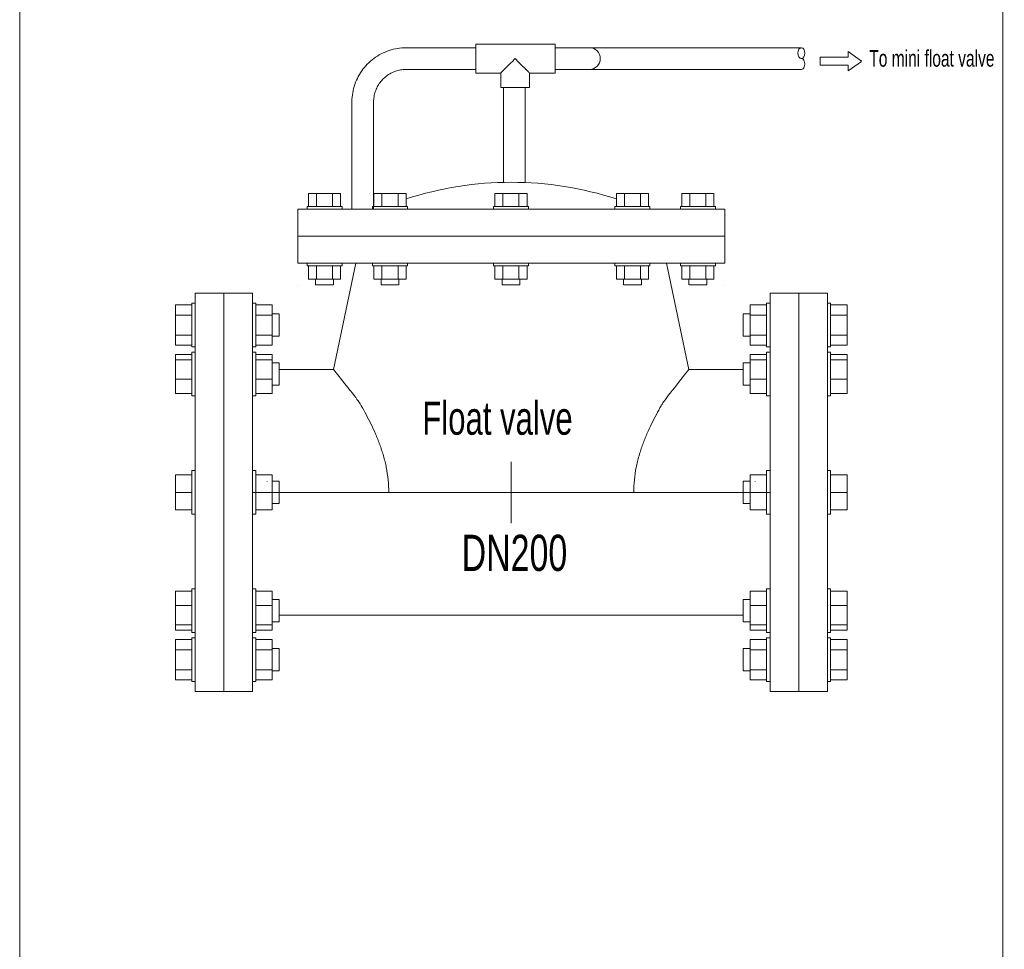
# Model space of a CAD drawing. Header units: millimetres. Extents: x 2339 to 23224, y 1509 to 18979.
# Tile 60 of 124: x 16193 to 17195, y 4244 to 5190. Entities that reach past the tile are written whole.
import ezdxf

# ---------------------------------------------------------------- set-up
doc = ezdxf.new("R2010")
doc.units = ezdxf.units.MM
doc.set_wipeout_variables(frame=1)
doc.layers.get('0').update_dxf_attribs({"lineweight": 0})
doc.styles.add('DISOCP', font='disocp.shx', dxfattribs={"width": 0.6})

# ---------------------------------------------------------------- blocks, each defined once
blk = doc.blocks.new('*U291')
at = {"style": 'DISOCP', "width": 0.7}
blk.add_text('To mini float valve', height=7.2917, dxfattribs=at).set_placement((157.26, 186.99))
blk.add_wipeout([(-138.87, -87.5), (-138.87, -83.11), (-140.3, -83.11), (-140.3, -82.33), (-147.53, -82.33), (-147.53, 82.33), (-140.3, 82.33), (-140.3, 83.11), (-138.87, 83.11), (-138.87, 87.5), (-113.67, 87.5), (-113.67, 83.11), (-112.17, 83.11), (-112.17, 82.33), (-105.01, 82.33), (-105.01, 56.88), (-101.88, 56.88), (-101.88, 53.98), (-78.01, 53.98), (-68.26, 100.63), (-93.78, 100.63), (-93.78, 124.35), (-69.98, 124.35), (-69.71, 175.06), (-63.58, 187.73), (-50.43, 194.91), (-15.57, 195.3), (-15.57, 196.88), (19.24, 196.88), (19.24, 185.77), (8.06, 184.18), (8.06, 177.83), (6.06, 177.83), (6.06, 136.08), (46.19, 128.87), (46.19, 131.27), (60.31, 131.27), (60.31, 125.54), (89.68, 125.54), (93.78, 124.35), (93.78, 100.63), (68.26, 100.63), (78.01, 53.98), (101.88, 53.98), (101.88, 78.24), (105.01, 78.41), (105.01, 82.33), (112.17, 82.33), (113.67, 87.5), (138.87, 87.5), (138.87, 83.11), (140.3, 83.11), (140.3, 82.33), (147.53, 82.33), (147.53, -82.33), (140.3, -82.33), (140.3, -83.11), (138.87, -83.11), (138.87, -87.5), (113.67, -87.5), (113.67, -83.11), (112.17, -83.11), (112.17, -82.33), (105.01, -82.33), (105.01, -56.88), (101.88, -56.71), (101.88, -53.97), (-105.01, -53.97), (-105.01, -82.33), (-112.17, -82.33), (-112.17, -83.11), (-113.67, -83.11), (-113.67, -87.5)])
for p, q in [((-15.57, 195.3), (-46.17, 195.3)), ((19.24, 196.88), (-15.57, 196.88)), ((-15.57, 190.53), (-15.57, 196.88)), ((19.24, 196.88), (19.24, 190.53)), ((34.37, 195.3), (19.24, 195.3)), ((25.05, 195.3), (127.43, 195.3)), ((-15.57, 184.18), (-15.57, 190.53)), ((19.24, 190.53), (19.24, 184.18)), ((-46.17, 185.77), (-15.57, 185.77)), ((-15.57, 184.18), (-4.64, 184.18)), ((-4.64, 184.18), (-4.64, 177.83)), ((8.06, 184.18), (19.24, 184.18)), ((8.06, 177.83), (8.06, 184.18)), ((34.37, 185.77), (19.24, 185.77)), ((127.43, 185.77), (25.05, 185.77)), ((8.06, 177.83), (-4.64, 177.83)), ((-3.47, 177.83), (-3.47, 136.16)), ((6.06, 136.08), (6.06, 177.83)), ((-69.98, 171.48), (-69.98, 124.35)), ((-60.46, 124.35), (-60.46, 171.48)), ((-85.52, 131.27), (-89.05, 131.27)), ((-89.05, 131.27), (-89.05, 125.54)), ((-78.46, 131.27), (-85.52, 131.27)), ((-85.52, 125.54), (-85.52, 131.27)), ((-74.93, 131.27), (-78.46, 131.27)), ((-78.46, 131.27), (-78.46, 125.54)), ((-74.93, 131.27), (-74.93, 125.54)), ((-56.78, 131.27), (-60.31, 131.27)), ((-60.31, 131.27), (-60.31, 125.54)), ((-49.72, 131.27), (-56.78, 131.27)), ((-56.78, 125.54), (-56.78, 131.27)), ((-46.19, 131.27), (-49.72, 131.27)), ((-49.72, 131.27), (-49.72, 125.54)), ((-46.19, 131.27), (-46.19, 125.54)), ((-7.19, 131.27), (-3.66, 131.27)), ((-7.19, 131.27), (-7.19, 125.54)), ((-3.66, 131.27), (3.4, 131.27)), ((-3.66, 131.27), (-3.66, 125.54)), ((3.4, 131.27), (6.93, 131.27)), ((3.4, 125.54), (3.4, 131.27)), ((6.93, 131.27), (6.93, 125.54)), ((46.19, 131.27), (49.72, 131.27)), ((46.19, 131.27), (46.19, 125.54)), ((49.72, 131.27), (56.78, 131.27)), ((49.72, 131.27), (49.72, 125.54)), ((56.78, 131.27), (60.31, 131.27)), ((56.78, 125.54), (56.78, 131.27)), ((60.31, 131.27), (60.31, 125.54)), ((74.93, 131.27), (78.46, 131.27)), ((74.93, 131.27), (74.93, 125.54)), ((78.46, 131.27), (85.52, 131.27)), ((78.46, 131.27), (78.46, 125.54)), ((85.52, 131.27), (89.05, 131.27)), ((85.52, 125.54), (85.52, 131.27)), ((89.05, 131.27), (89.05, 125.54)), ((-89.68, 124.35), (-89.68, 125.54)), ((-81.99, 125.54), (-89.68, 125.54)), ((-74.3, 125.54), (-81.99, 125.54)), ((-74.3, 125.54), (-74.3, 124.35)), ((-60.94, 124.35), (-60.94, 125.54)), ((-53.25, 125.54), (-60.94, 125.54)), ((-45.57, 125.54), (-53.25, 125.54)), ((-45.57, 125.54), (-45.57, 124.35)), ((-7.82, 125.54), (-7.82, 124.35)), ((-7.82, 125.54), (-0.13, 125.54)), ((-0.13, 125.54), (7.56, 125.54)), ((7.56, 124.35), (7.56, 125.54)), ((45.57, 125.54), (45.57, 124.35)), ((45.57, 125.54), (53.25, 125.54)), ((53.25, 125.54), (60.94, 125.54)), ((60.94, 124.35), (60.94, 125.54)), ((74.3, 125.54), (74.3, 124.35)), ((74.3, 125.54), (81.99, 125.54)), ((81.99, 125.54), (89.68, 125.54)), ((89.68, 124.35), (89.68, 125.54)), ((93.78, 124.35), (-93.78, 124.35)), ((-93.78, 100.63), (-93.78, 124.35)), ((93.78, 100.63), (93.78, 124.35)), ((93.78, 112.49), (-93.78, 112.49)), ((93.78, 100.63), (-93.78, 100.63)), ((-89.68, 100.63), (-89.68, 99.44)), ((-68.26, 100.63), (-78.01, 53.98)), ((-74.3, 99.44), (-74.3, 100.63)), ((-60.94, 100.63), (-60.94, 99.44)), ((-45.57, 99.44), (-45.57, 100.63)), ((-7.82, 99.44), (-7.82, 100.63)), ((7.56, 100.63), (7.56, 99.44)), ((45.57, 99.44), (45.57, 100.63)), ((60.94, 100.63), (60.94, 99.44)), ((68.26, 100.63), (78.01, 53.98)), ((74.3, 99.44), (74.3, 100.63)), ((89.68, 100.63), (89.68, 99.44)), ((-81.99, 99.44), (-89.68, 99.44)), ((-89.05, 93.71), (-89.05, 99.44)), ((-85.52, 99.44), (-85.52, 93.71)), ((-74.3, 99.44), (-81.99, 99.44)), ((-78.46, 93.71), (-78.46, 99.44)), ((-74.93, 93.71), (-74.93, 99.44)), ((-53.25, 99.44), (-60.94, 99.44)), ((-60.31, 93.71), (-60.31, 99.44)), ((-56.78, 99.44), (-56.78, 93.71)), ((-45.57, 99.44), (-53.25, 99.44)), ((-49.72, 93.71), (-49.72, 99.44)), ((-46.19, 93.71), (-46.19, 99.44)), ((-7.82, 99.44), (-0.13, 99.44)), ((-7.19, 93.71), (-7.19, 99.44)), ((-3.66, 93.71), (-3.66, 99.44)), ((-0.13, 99.44), (7.56, 99.44)), ((3.4, 99.44), (3.4, 93.71)), ((6.93, 93.71), (6.93, 99.44)), ((45.57, 99.44), (53.25, 99.44)), ((46.19, 93.71), (46.19, 99.44)), ((49.72, 93.71), (49.72, 99.44)), ((53.25, 99.44), (60.94, 99.44)), ((56.78, 99.44), (56.78, 93.71)), ((60.31, 93.71), (60.31, 99.44)), ((74.3, 99.44), (81.99, 99.44)), ((74.93, 93.71), (74.93, 99.44)), ((78.46, 93.71), (78.46, 99.44)), ((81.99, 99.44), (89.68, 99.44)), ((85.52, 99.44), (85.52, 93.71)), ((89.05, 93.71), (89.05, 99.44)), ((-85.52, 93.71), (-89.05, 93.71)), ((-85.92, 93.71), (-85.92, 91.2)), ((-81.99, 91.2), (-85.92, 91.2)), ((-78.46, 93.71), (-85.52, 93.71)), ((-78.2, 91.2), (-81.99, 91.2)), ((-74.93, 93.71), (-78.46, 93.71)), ((-78.06, 91.2), (-78.06, 93.71)), ((-56.78, 93.71), (-60.31, 93.71)), ((-57.18, 93.71), (-57.18, 91.2)), ((-53.25, 91.2), (-57.18, 91.2)), ((-49.72, 93.71), (-56.78, 93.71)), ((-49.46, 91.2), (-53.25, 91.2)), ((-46.19, 93.71), (-49.72, 93.71)), ((-49.33, 91.2), (-49.33, 93.71)), ((-7.19, 93.71), (-3.66, 93.71)), ((-4.06, 91.2), (-4.06, 93.71)), ((-3.92, 91.2), (-0.13, 91.2)), ((-3.66, 93.71), (3.4, 93.71)), ((-0.13, 91.2), (3.8, 91.2)), ((3.4, 93.71), (6.93, 93.71)), ((3.8, 93.71), (3.8, 91.2)), ((46.19, 93.71), (49.72, 93.71)), ((49.33, 91.2), (49.33, 93.71)), ((49.46, 91.2), (53.25, 91.2)), ((49.72, 93.71), (56.78, 93.71)), ((53.25, 91.2), (57.18, 91.2)), ((56.78, 93.71), (60.31, 93.71)), ((57.18, 93.71), (57.18, 91.2)), ((74.93, 93.71), (78.46, 93.71)), ((78.06, 91.2), (78.06, 93.71)), ((78.2, 91.2), (81.99, 91.2)), ((78.46, 93.71), (85.52, 93.71)), ((81.99, 91.2), (85.92, 91.2)), ((85.52, 93.71), (89.05, 93.71)), ((85.92, 93.71), (85.92, 91.2)), ((-126.27, 87.5), (-138.87, 87.5)), ((-138.87, -87.5), (-138.87, 87.5)), ((-126.27, 87.5), (-126.27, -87.5)), ((-113.67, 87.5), (-126.27, 87.5)), ((-126.27, -87.5), (-126.27, 87.5)), ((-113.67, 87.5), (-113.67, -87.5)), ((113.67, 87.5), (126.27, 87.5)), ((113.67, 87.5), (113.67, -87.5)), ((126.27, 87.5), (138.87, 87.5)), ((126.27, 87.5), (126.27, -87.5)), ((126.27, -87.5), (126.27, 87.5)), ((138.87, -87.5), (138.87, 87.5)), ((-147.53, 77.91), (-147.53, 82.33)), ((-140.3, 82.33), (-147.53, 82.33)), ((-138.87, 83.11), (-140.3, 83.11)), ((-140.3, 73.5), (-140.3, 83.11)), ((-112.17, 83.11), (-113.67, 83.11)), ((-112.17, 83.11), (-112.17, 73.5)), ((-105.01, 82.33), (-112.17, 82.33)), ((-105.01, 82.33), (-105.01, 77.91)), ((105.01, 82.33), (105.01, 77.91)), ((105.01, 82.33), (112.17, 82.33)), ((112.17, 83.11), (113.67, 83.11)), ((112.17, 83.11), (112.17, 73.5)), ((138.87, 83.11), (140.3, 83.11)), ((140.3, 73.5), (140.3, 83.11)), ((140.3, 82.33), (147.53, 82.33)), ((147.53, 77.91), (147.53, 82.33)), ((-147.53, 69.09), (-147.53, 77.91)), ((-140.3, 77.91), (-147.53, 77.91)), ((-105.01, 77.91), (-112.17, 77.91)), ((-101.88, 78.41), (-105.01, 78.41)), ((-105.01, 77.91), (-105.01, 69.09)), ((-101.88, 78.24), (-101.88, 73.5)), ((101.88, 78.41), (105.01, 78.41)), ((101.88, 78.24), (101.88, 73.5)), ((105.01, 77.91), (105.01, 69.09)), ((105.01, 77.91), (112.17, 77.91)), ((140.3, 77.91), (147.53, 77.91)), ((147.53, 69.09), (147.53, 77.91)), ((-140.3, 63.89), (-140.3, 73.5)), ((-112.17, 73.5), (-112.17, 63.89)), ((-101.88, 73.5), (-101.88, 68.59)), ((101.88, 73.5), (101.88, 68.59)), ((112.17, 73.5), (112.17, 63.89)), ((140.3, 63.89), (140.3, 73.5)), ((-147.53, 64.67), (-147.53, 69.09)), ((-147.53, 69.09), (-140.3, 69.09)), ((-112.17, 69.09), (-105.01, 69.09)), ((-105.01, 69.09), (-105.01, 64.67)), ((-105.01, 68.59), (-101.88, 68.59)), ((105.01, 68.59), (101.88, 68.59)), ((105.01, 69.09), (105.01, 64.67)), ((112.17, 69.09), (105.01, 69.09)), ((147.53, 69.09), (140.3, 69.09)), ((147.53, 64.67), (147.53, 69.09)), ((-140.3, 64.67), (-147.53, 64.67)), ((-140.3, 63.89), (-138.87, 63.89)), ((-138.87, 61.58), (-140.3, 61.58)), ((-140.3, 45.18), (-140.3, 61.58)), ((-138.87, 61.58), (-140.3, 61.58)), ((-140.3, 61.25), (-140.3, 61.25)), ((-113.67, 63.89), (-112.17, 63.89)), ((-112.17, 61.58), (-113.67, 61.58)), ((-112.17, 61.58), (-113.67, 61.58)), ((-105.01, 64.67), (-112.17, 64.67)), ((-112.17, 61.58), (-112.17, 45.18)), ((-112.17, 61.25), (-112.17, 61.25)), ((105.01, 64.67), (112.17, 64.67)), ((113.67, 63.89), (112.17, 63.89)), ((112.17, 61.58), (113.67, 61.58)), ((112.17, 61.58), (112.17, 45.18)), ((112.17, 61.58), (113.67, 61.58)), ((112.17, 61.25), (112.17, 61.25)), ((140.3, 63.89), (138.87, 63.89)), ((138.87, 61.58), (140.3, 61.58)), ((138.87, 61.58), (140.3, 61.58)), ((140.3, 64.67), (147.53, 64.67)), ((140.3, 45.18), (140.3, 61.58)), ((140.3, 61.25), (140.3, 61.25)), ((-147.53, 58.21), (-147.53, 60.5)), ((-140.3, 60.5), (-147.53, 60.5)), ((-147.53, 49.69), (-147.53, 58.21)), ((-140.3, 58.21), (-147.53, 58.21)), ((-105.01, 60.5), (-112.17, 60.5)), ((-105.01, 58.21), (-112.17, 58.21)), ((-105.01, 60.5), (-105.01, 58.21)), ((-105.01, 58.21), (-105.01, 49.69)), ((-101.88, 56.88), (-105.01, 56.88)), ((-101.88, 56.88), (-105.01, 56.88)), ((-101.88, 56.88), (-101.88, 48.5)), ((-101.88, 56.71), (-101.88, 56.71)), ((101.88, 56.88), (105.01, 56.88)), ((101.88, 56.88), (101.88, 48.5)), ((101.88, 56.88), (105.01, 56.88)), ((101.88, 56.71), (101.88, 56.71)), ((105.01, 60.5), (105.01, 58.21)), ((105.01, 60.5), (112.17, 60.5)), ((105.01, 58.21), (105.01, 49.69)), ((105.01, 58.21), (112.17, 58.21)), ((140.3, 60.5), (147.53, 60.5)), ((140.3, 58.21), (147.53, 58.21)), ((147.53, 58.21), (147.53, 60.5)), ((147.53, 49.69), (147.53, 58.21)), ((-101.88, 53.98), (-78.01, 53.98)), ((101.88, 53.98), (78.01, 53.98)), ((113.67, -53.97), (113.67, 53.98)), ((-147.53, 43.45), (-147.53, 49.69)), ((-140.3, 49.69), (-147.53, 49.69)), ((-105.01, 49.69), (-112.17, 49.69)), ((-105.01, 49.69), (-105.01, 43.45)), ((-101.88, 48.5), (-101.88, 47.06)), ((101.88, 48.5), (101.88, 47.06)), ((105.01, 49.69), (105.01, 43.45)), ((105.01, 49.69), (112.17, 49.69)), ((140.3, 49.69), (147.53, 49.69)), ((147.53, 43.45), (147.53, 49.69)), ((-147.53, 43.45), (-140.3, 43.45)), ((-140.3, 42.36), (-140.3, 45.18)), ((-112.17, 45.18), (-112.17, 42.36)), ((-112.17, 43.45), (-105.01, 43.45)), ((-105.01, 47.06), (-101.88, 47.06)), ((-101.88, 47.23), (-101.88, 47.23)), ((101.88, 47.23), (101.88, 47.23)), ((105.01, 47.06), (101.88, 47.06)), ((112.17, 43.45), (105.01, 43.45)), ((112.17, 45.18), (112.17, 42.36)), ((140.3, 42.36), (140.3, 45.18)), ((147.53, 43.45), (140.3, 43.45)), ((-140.3, 42.36), (-138.87, 42.36)), ((-113.67, 42.36), (-112.17, 42.36)), ((113.67, 42.36), (112.17, 42.36)), ((140.3, 42.36), (138.87, 42.36)), ((0, 13.48), (0, -13.48)), ((-138.87, 9.61), (-140.3, 9.61)), ((-140.3, 9.61), (-140.3, 9.28)), ((-140.3, -9.61), (-140.3, 9.61)), ((-112.17, 9.61), (-113.67, 9.61)), ((-112.17, 9.61), (-112.17, -9.61)), ((-112.17, 9.28), (-112.17, 9.61)), ((112.17, 9.61), (113.67, 9.61)), ((112.17, 9.61), (112.17, -9.61)), ((112.17, 9.28), (112.17, 9.61)), ((138.87, 9.61), (140.3, 9.61)), ((140.3, 9.61), (140.3, 9.28)), ((140.3, -9.61), (140.3, 9.61)), ((-147.53, 0), (-147.53, 7.64)), ((-140.3, 7.64), (-147.53, 7.64)), ((-105.01, 7.64), (-112.17, 7.64)), ((-107.15, 4.74), (-107.15, 4.91)), ((-105.01, 7.64), (-105.01, 0)), ((-101.88, 4.91), (-105.01, 4.91)), ((-101.88, 4.91), (-101.88, -4.91)), ((101.88, 4.91), (105.01, 4.91)), ((101.88, 4.91), (101.88, -4.91)), ((105.01, 7.64), (105.01, 0)), ((105.01, 7.64), (112.17, 7.64)), ((107.15, 4.74), (107.15, 4.91)), ((140.3, 7.64), (147.53, 7.64)), ((147.53, 0), (147.53, 7.64)), ((113.67, 0), (-113.67, 0)), ((-147.53, -7.64), (-147.53, 0)), ((-140.3, 0), (-147.53, 0)), ((-105.01, 0), (-112.17, 0)), ((-105.01, 0), (-105.01, -7.64)), ((105.01, 0), (105.01, -7.64)), ((105.01, 0), (112.17, 0)), ((140.3, 0), (147.53, 0)), ((147.53, -7.64), (147.53, 0)), ((-140.3, -7.64), (-147.53, -7.64)), ((-105.01, -7.64), (-112.17, -7.64)), ((-105.01, -4.91), (-101.88, -4.91)), ((-101.88, -4.91), (-101.88, -4.74)), ((101.88, -4.91), (101.88, -4.74)), ((105.01, -4.91), (101.88, -4.91)), ((105.01, -7.64), (112.17, -7.64)), ((140.3, -7.64), (147.53, -7.64)), ((-140.3, -9.28), (-140.3, -9.61)), ((-140.3, -9.61), (-138.87, -9.61)), ((-113.67, -9.61), (-112.17, -9.61)), ((-112.17, -9.61), (-112.17, -9.28)), ((112.17, -9.61), (112.17, -9.28)), ((113.67, -9.61), (112.17, -9.61)), ((140.3, -9.61), (138.87, -9.61)), ((140.3, -9.28), (140.3, -9.61)), ((-138.87, -42.36), (-140.3, -42.36)), ((-140.3, -45.18), (-140.3, -42.36)), ((-112.17, -42.36), (-113.67, -42.36)), ((-112.17, -42.36), (-112.17, -45.18)), ((112.17, -42.36), (113.67, -42.36)), ((112.17, -42.36), (112.17, -45.18)), ((138.87, -42.36), (140.3, -42.36)), ((140.3, -45.18), (140.3, -42.36)), ((-147.53, -49.69), (-147.53, -43.45)), ((-140.3, -43.45), (-147.53, -43.45)), ((-140.3, -61.58), (-140.3, -45.18)), ((-105.01, -43.45), (-112.17, -43.45)), ((-112.17, -45.18), (-112.17, -61.58)), ((-105.01, -43.45), (-105.01, -49.69)), ((-101.88, -47.06), (-105.01, -47.06)), ((-101.88, -47.06), (-101.88, -48.5)), ((-101.88, -47.23), (-101.88, -47.23)), ((101.88, -47.06), (105.01, -47.06)), ((101.88, -47.06), (101.88, -48.5)), ((101.88, -47.23), (101.88, -47.23)), ((105.01, -43.45), (105.01, -49.69)), ((105.01, -43.45), (112.17, -43.45)), ((112.17, -45.18), (112.17, -61.58)), ((140.3, -43.45), (147.53, -43.45)), ((140.3, -61.58), (140.3, -45.18)), ((147.53, -49.69), (147.53, -43.45)), ((-147.53, -58.21), (-147.53, -49.69)), ((-140.3, -49.69), (-147.53, -49.69)), ((-105.01, -49.69), (-112.17, -49.69)), ((-105.01, -49.69), (-105.01, -58.21)), ((-101.88, -48.5), (-101.88, -56.88)), ((101.88, -48.5), (101.88, -56.88)), ((105.01, -49.69), (105.01, -58.21)), ((105.01, -49.69), (112.17, -49.69)), ((140.3, -49.69), (147.53, -49.69)), ((147.53, -58.21), (147.53, -49.69)), ((-101.88, -53.98), (101.88, -53.97)), ((-147.53, -60.5), (-147.53, -58.21)), ((-140.3, -58.21), (-147.53, -58.21)), ((-140.3, -60.5), (-147.53, -60.5)), ((-105.01, -58.21), (-112.17, -58.21)), ((-105.01, -60.5), (-112.17, -60.5)), ((-105.01, -56.88), (-101.88, -56.88)), ((-105.01, -56.88), (-101.88, -56.88)), ((-105.01, -58.21), (-105.01, -60.5)), ((-101.88, -56.71), (-101.88, -56.71)), ((101.88, -56.71), (101.88, -56.71)), ((105.01, -56.88), (101.88, -56.88)), ((105.01, -56.88), (101.88, -56.88)), ((105.01, -58.21), (105.01, -60.5)), ((105.01, -58.21), (112.17, -58.21)), ((105.01, -60.5), (112.17, -60.5)), ((140.3, -58.21), (147.53, -58.21)), ((140.3, -60.5), (147.53, -60.5)), ((147.53, -60.5), (147.53, -58.21)), ((-147.53, -69.09), (-147.53, -64.67)), ((-140.3, -64.67), (-147.53, -64.67)), ((-140.3, -61.25), (-140.3, -61.25)), ((-140.3, -61.58), (-138.87, -61.58)), ((-140.3, -61.58), (-138.87, -61.58)), ((-138.87, -63.89), (-140.3, -63.89)), ((-140.3, -73.5), (-140.3, -63.89)), ((-113.67, -61.58), (-112.17, -61.58)), ((-113.67, -61.58), (-112.17, -61.58)), ((-112.17, -63.89), (-113.67, -63.89)), ((-112.17, -61.25), (-112.17, -61.25)), ((-112.17, -63.89), (-112.17, -73.5)), ((-105.01, -64.67), (-112.17, -64.67)), ((-105.01, -64.67), (-105.01, -69.09)), ((105.01, -64.67), (105.01, -69.09)), ((105.01, -64.67), (112.17, -64.67)), ((112.17, -61.25), (112.17, -61.25)), ((113.67, -61.58), (112.17, -61.58)), ((113.67, -61.58), (112.17, -61.58)), ((112.17, -63.89), (113.67, -63.89)), ((112.17, -63.89), (112.17, -73.5)), ((140.3, -61.58), (138.87, -61.58)), ((140.3, -61.58), (138.87, -61.58)), ((138.87, -63.89), (140.3, -63.89)), ((140.3, -61.25), (140.3, -61.25)), ((140.3, -73.5), (140.3, -63.89)), ((140.3, -64.67), (147.53, -64.67)), ((147.53, -69.09), (147.53, -64.67)), ((-147.53, -77.91), (-147.53, -69.09)), ((-140.3, -69.09), (-147.53, -69.09)), ((-105.01, -69.09), (-112.17, -69.09)), ((-101.88, -68.59), (-105.01, -68.59)), ((-105.01, -69.09), (-105.01, -77.91)), ((-101.88, -68.59), (-101.88, -73.5)), ((101.88, -68.59), (105.01, -68.59)), ((101.88, -68.59), (101.88, -73.5)), ((105.01, -69.09), (105.01, -77.91)), ((105.01, -69.09), (112.17, -69.09)), ((140.3, -69.09), (147.53, -69.09)), ((147.53, -77.91), (147.53, -69.09)), ((-140.3, -83.11), (-140.3, -73.5)), ((-112.17, -73.5), (-112.17, -83.11)), ((-101.88, -73.5), (-101.88, -78.41)), ((101.88, -73.5), (101.88, -78.41)), ((112.17, -73.5), (112.17, -83.11)), ((140.3, -83.11), (140.3, -73.5)), ((-147.53, -82.33), (-147.53, -77.91)), ((-140.3, -77.91), (-147.53, -77.91)), ((-105.01, -77.91), (-112.17, -77.91)), ((-105.01, -77.91), (-105.01, -82.33)), ((-105.01, -78.41), (-101.88, -78.41)), ((105.01, -78.41), (101.88, -78.41)), ((105.01, -77.91), (105.01, -82.33)), ((105.01, -77.91), (112.17, -77.91)), ((140.3, -77.91), (147.53, -77.91)), ((147.53, -82.33), (147.53, -77.91)), ((-140.3, -82.33), (-147.53, -82.33)), ((-140.3, -83.11), (-138.87, -83.11)), ((-113.67, -83.11), (-112.17, -83.11)), ((-105.01, -82.33), (-112.17, -82.33)), ((105.01, -82.33), (112.17, -82.33)), ((113.67, -83.11), (112.17, -83.11)), ((140.3, -83.11), (138.87, -83.11)), ((140.3, -82.33), (147.53, -82.33)), ((-138.87, -87.5), (-126.27, -87.5)), ((-126.27, -87.5), (-113.67, -87.5)), ((126.27, -87.5), (113.67, -87.5)), ((138.87, -87.5), (126.27, -87.5))]:
    blk.add_line(p, q)
at = {"flags": 128}
for points in [[(-46.17, 195.3), (-47.12, 195.28), (-48.07, 195.22), (-49.02, 195.13), (-49.96, 194.99), (-50.9, 194.82), (-51.83, 194.61), (-52.75, 194.37), (-53.66, 194.09), (-54.56, 193.77), (-55.44, 193.42), (-56.31, 193.03), (-57.17, 192.61), (-58, 192.15), (-58.82, 191.66), (-59.62, 191.14), (-60.39, 190.58), (-61.14, 190), (-61.87, 189.39), (-62.58, 188.74), (-63.25, 188.07), (-63.9, 187.38), (-64.52, 186.66), (-65.12, 185.91), (-65.68, 185.14), (-66.21, 184.35), (-66.71, 183.54), (-67.17, 182.71), (-67.6, 181.86), (-68, 180.99), (-68.36, 180.11), (-68.69, 179.22), (-68.98, 178.31), (-69.24, 177.39), (-69.46, 176.47), (-69.64, 175.53), (-69.78, 174.59), (-69.88, 173.64), (-69.95, 172.69), (-69.98, 171.74), (-69.98, 171.48)], [(-60.46, 171.48), (-60.45, 172.06), (-60.41, 172.63), (-60.35, 173.19), (-60.28, 173.76), (-60.17, 174.32), (-60.05, 174.88), (-59.9, 175.43), (-59.73, 175.98), (-59.54, 176.52), (-59.33, 177.05), (-59.1, 177.57), (-58.84, 178.08), (-58.57, 178.58), (-58.28, 179.07), (-57.96, 179.55), (-57.63, 180.02), (-57.28, 180.47), (-56.91, 180.9), (-56.53, 181.33), (-56.12, 181.73), (-55.71, 182.12), (-55.27, 182.5), (-54.83, 182.85), (-54.36, 183.19), (-53.89, 183.51), (-53.4, 183.81), (-52.9, 184.08), (-52.39, 184.34), (-51.88, 184.58), (-51.35, 184.8), (-50.81, 185), (-50.27, 185.17), (-49.72, 185.32), (-49.16, 185.46), (-48.6, 185.56), (-48.03, 185.65), (-47.47, 185.71), (-46.9, 185.75), (-46.32, 185.77), (-46.17, 185.77)]]:
    blk.add_lwpolyline(points, dxfattribs=at)
for points in [[(153.89, 189.41), (148.01, 193.63), (148.01, 191.09), (135.74, 191.09), (135.74, 189.39)], [(153.89, 189.31), (148.01, 185.09), (148.01, 187.63), (135.74, 187.63), (135.74, 189.32)]]:
    blk.add_lwpolyline(points)
for centre, radius, start, end in [((34.37, 190.53), 4.76, 270, 90), ((0, -12.9), 149.11, 71.9529, 108.0471)]:
    blk.add_arc(centre, radius, start, end)
blk.add_ellipse((127.43, 192.92), major_axis=(0, -2.38), ratio=0.622117)
for centre, major_axis, ratio, start_param, end_param in [((127.43, 188.15), (0, -2.38), 0.622117, 0, 3.141593), ((93.72, 18.64), (0, 102.39), 0.000001, 0.785356, 0.785416), ((0, 76.2), (102.39, 0), 0.000001, 0.785398, 0.785406)]:
    blk.add_ellipse(centre, major_axis=major_axis, ratio=ratio, start_param=start_param, end_param=end_param)
at = {"extrusion": (0, 0, -1)}
for centre, major_axis, start_param, end_param in [((-93.72, 18.64), (0, 102.39), 0.785356, 0.785416), ((0, 76.2), (-102.39, 0), 0.785398, 0.785406)]:
    blk.add_ellipse(centre, major_axis=major_axis, ratio=0.000001, start_param=start_param, end_param=end_param, dxfattribs=at)
for points, knots in [([(-4.64, 184.18), (-4.64, 184.18), (-4.6, 184.21), (-4.51, 184.31), (-4.42, 184.41), (-4.3, 184.53), (-4.15, 184.68), (-3.98, 184.85), (-3.79, 185.03), (-3.59, 185.24), (-3.37, 185.45), (-3.14, 185.68), (-2.9, 185.92), (-2.65, 186.18), (-2.31, 186.52), (-1.95, 186.88), (-1.58, 187.25), (-1.19, 187.63), (-0.52, 188.31), (0.49, 189.31), (1.3, 190.13), (1.71, 190.53)], [0, 0, 0, 0, 0.071429, 0.107143, 0.142857, 0.178571, 0.214286, 0.25, 0.285714, 0.321429, 0.357143, 0.392857, 0.428571, 0.464286, 0.5, 0.571429, 0.607143, 0.642857, 0.714286, 0.857143, 1, 1, 1, 1]), ([(1.71, 190.53), (2.12, 190.13), (2.93, 189.31), (3.93, 188.31), (4.61, 187.63), (4.99, 187.25), (5.27, 186.97), (5.54, 186.7), (5.81, 186.43), (6.07, 186.18), (6.32, 185.92), (6.56, 185.68), (6.79, 185.45), (7.01, 185.24), (7.21, 185.03), (7.39, 184.85), (7.56, 184.68), (7.71, 184.53), (7.83, 184.41), (7.93, 184.31), (8.02, 184.21), (8.05, 184.18), (8.06, 184.18)], [0, 0, 0, 0, 0.142857, 0.285714, 0.357143, 0.392857, 0.428571, 0.464286, 0.5, 0.535714, 0.571429, 0.607143, 0.642857, 0.678571, 0.714286, 0.75, 0.785714, 0.821429, 0.857143, 0.892857, 0.928571, 1, 1, 1, 1]), ([(-53.79, 0), (-53.81, 1.88), (-54.02, 5.58), (-54.67, 10.04), (-55.43, 13.52), (-56.13, 16.1), (-56.91, 18.62), (-57.75, 21.07), (-58.65, 23.43), (-59.94, 26.51), (-62.31, 31.64), (-65.32, 37.17), (-67.52, 40.83), (-78.01, 53.98)], [0, 0, 0, 0, 0.0625, 0.125, 0.15625, 0.1875, 0.21875, 0.25, 0.28125, 0.3125, 0.375, 0.5, 0.5751957, 0.5751957, 0.5751957, 0.5751957]), ([(53.79, 0), (53.81, 1.88), (54.02, 5.58), (54.67, 10.04), (55.43, 13.52), (56.13, 16.1), (56.91, 18.62), (57.75, 21.07), (58.65, 23.43), (59.94, 26.51), (62.31, 31.64), (65.32, 37.17), (67.52, 40.83), (78.01, 53.98)], [0, 0, 0, 0, 0.0625, 0.125, 0.15625, 0.1875, 0.21875, 0.25, 0.28125, 0.3125, 0.375, 0.5, 0.5751957, 0.5751957, 0.5751957, 0.5751957])]:
    blk.add_open_spline(points, degree=3, knots=knots)
at = {"style": 'DISOCP', "width": 0.7}
for s, height, p in [('Float valve', 14.5833, (-39.05, 25.33)), ('DN200', 15.921, (-21.78, -34.52))]:
    blk.add_text(s, height=height, dxfattribs=at).set_placement(p)

msp = doc.modelspace()

# ---------------------------------------------------------------- linework, layer by layer
for p, q in [((16193.1, 1508.9), (16193.1, 16868.4)), ((17193.1, 1508.9), (17193.1, 16868.4))]:
    msp.add_line(p, q)

# ---------------------------------------------------------------- next in the draw order: block references
at = {"xscale": 2.315789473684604, "yscale": 2.315789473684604, "zscale": 2.315789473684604}
msp.add_blockref('*U291', (16693.1, 4708.9), dxfattribs=at)

doc.saveas('drawing.dxf')
